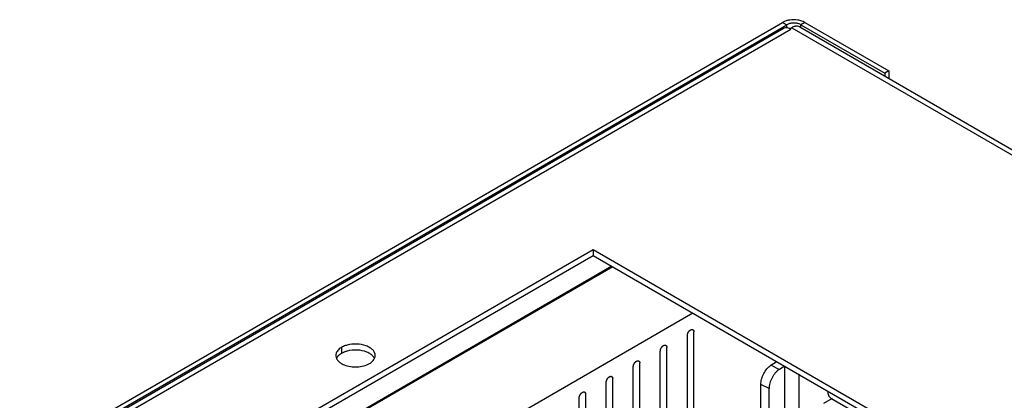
# Model space of a CAD drawing. Header units: inches. Extents: x 5 to 265, y 5 to 171.
# Tile 170 of 212: x 196.33 to 204.39, y 143.21 to 146.32. Entities that reach past the tile are written whole.
import ezdxf

# ---------------------------------------------------------------- set-up
doc = ezdxf.new("R2010")
doc.units = ezdxf.units.IN
doc.header["$LTSCALE"] = 14.96
doc.header["$MEASUREMENT"] = 0
doc.layers.get('0').update_dxf_attribs({"linetype": 'CONTINUOUS'})
doc.layers.add('03_ALL_AXES', color=7, linetype='CONTINUOUS')

msp = doc.modelspace()

# ---------------------------------------------------------------- linework, layer by layer
at = {"color": 7, "linetype": 'Continuous'}
for p, q in [((188.6146, 138.2434), (202.5742, 146.303)), ((188.6478, 138.2242), (202.6075, 146.2838)), ((202.5742, 146.303), (202.6075, 146.2838)), ((202.6075, 146.2592), (202.6075, 146.2838)), ((202.7144, 146.2657), (218.0162, 137.4314)), ((202.7567, 146.303), (202.7234, 146.2838)), ((202.7234, 146.2657), (202.7234, 146.2838)), ((202.7234, 146.2838), (203.4114, 145.8866)), ((202.7567, 146.303), (203.4447, 145.9058)), ((188.7219, 138.2543), (202.5869, 146.2592)), ((188.7963, 138.2536), (202.6414, 146.247)), ((202.6499, 146.2593), (202.635, 146.2507)), ((202.635, 146.2507), (202.635, 146.247)), ((202.6414, 146.247), (202.635, 146.2507)), ((202.6499, 146.2593), (217.9517, 137.425)), ((203.4447, 145.9058), (203.4114, 145.8866)), ((203.4114, 145.8866), (203.4114, 145.8632)), ((203.4447, 145.9058), (203.4447, 145.8441)), ((201.1777, 144.3083), (192.4697, 139.2808)), ((201.1848, 144.3042), (192.4769, 139.2767)), ((201.8407, 143.9256), (193.1327, 138.898)), ((201.8477, 142.8139), (201.8477, 143.7733)), ((201.7946, 142.7832), (201.7946, 143.7426)), ((201.5733, 142.6555), (201.5733, 143.6149)), ((201.6264, 142.6861), (201.6264, 143.6455)), ((202.4777, 143.499), (202.5215, 143.528)), ((201.352, 142.5277), (201.352, 143.4871)), ((201.405, 142.5583), (201.405, 143.5177)), ((202.5457, 143.4649), (202.4777, 143.499)), ((202.5457, 143.4649), (202.5889, 143.4936)), ((202.5894, 143.4933), (202.5894, 142.5802)), ((201.1307, 142.3999), (201.1307, 143.3593)), ((201.1837, 142.4305), (201.1837, 143.3899)), ((202.7078, 143.4249), (202.7078, 142.719)), ((202.3957, 142.1992), (202.3957, 143.3424)), ((202.4637, 143.3084), (202.3957, 143.3424)), ((202.4637, 142.1651), (202.4637, 143.3084)), ((200.9094, 142.2721), (200.9094, 143.2315)), ((200.9624, 142.3027), (200.9624, 143.2621)), ((202.9787, 143.2272), (202.9087, 143.1868)), ((202.9694, 143.2306), (214.7319, 136.4397))]:
    msp.add_line(p, q, dxfattribs=at)
for centre, radius, start, end in [((202.6654, 146.1069), 0.2179, 81.18668, 98.81359), ((202.6654, 146.1592), 0.1385, 81.18668, 98.81359), ((202.587, 146.1538), 0.1079, 63.13627, 64.7848), ((202.5833, 146.1466), 0.1161, 59.97603, 63.11788)]:
    msp.add_arc(centre, radius, start, end, dxfattribs=at)
for points in [[(202.5961, 146.3131), (202.5886, 146.3103), (202.5812, 146.307), (202.5742, 146.303)], [(202.6193, 146.2894), (202.6153, 146.2878), (202.6113, 146.286), (202.6075, 146.2838)], [(202.6442, 146.296), (202.6357, 146.2947), (202.6273, 146.2926), (202.6193, 146.2894)], [(202.732, 146.3141), (202.7213, 146.3178), (202.7101, 146.3205), (202.6988, 146.3223)]]:
    msp.add_open_spline(points, degree=3, dxfattribs=at)
for points, knots in [([(202.5869, 146.2592), (202.5929, 146.2627), (202.6053, 146.2638), (202.6207, 146.2588), (202.6289, 146.2542), (202.633, 146.2514)], [0, 0, 0, 0, 0.430752, 0.694833, 1, 1, 1, 1]), ([(202.6321, 146.3223), (202.6289, 146.3218), (202.6167, 146.3196), (202.6047, 146.3162), (202.5961, 146.3131)], [0, 0, 0, 0, 0.257481, 1, 1, 1, 1]), ([(202.6848, 146.2714), (202.682, 146.2712), (202.6698, 146.2691), (202.6581, 146.2641), (202.6499, 146.2593)], [0, 0, 0, 0, 0.230658, 1, 1, 1, 1]), ([(202.7144, 146.2657), (202.7123, 146.2669), (202.7031, 146.2712), (202.6925, 146.2722), (202.6848, 146.2714)], [0, 0, 0, 0, 0.240575, 1, 1, 1, 1]), ([(202.7234, 146.2838), (202.7208, 146.2853), (202.7092, 146.2911), (202.6965, 146.2945), (202.6867, 146.296)], [0, 0, 0, 0, 0.231066, 1, 1, 1, 1]), ([(202.7567, 146.303), (202.7548, 146.3041), (202.7469, 146.3083), (202.7385, 146.3118), (202.732, 146.3141)], [0, 0, 0, 0, 0.238751, 1, 1, 1, 1]), ([(201.7946, 143.7426), (201.7947, 143.7432), (201.7948, 143.7442), (201.7949, 143.7458), (201.795, 143.7471), (201.7951, 143.748), (201.7951, 143.7485), (201.7951, 143.7489), (201.7953, 143.7493), (201.7954, 143.7498), (201.7956, 143.7508), (201.7959, 143.7522), (201.7962, 143.7535), (201.7964, 143.7545), (201.7966, 143.7551), (201.7966, 143.7555), (201.7968, 143.7559), (201.797, 143.7564), (201.7974, 143.7574), (201.7979, 143.7588), (201.7984, 143.7602), (201.7987, 143.7612), (201.7989, 143.7617), (201.7991, 143.7621), (201.7993, 143.7626), (201.7996, 143.7631), (201.8001, 143.7641), (201.8007, 143.7655), (201.8014, 143.7668), (201.8019, 143.7678), (201.8022, 143.7684), (201.8024, 143.7688), (201.8027, 143.7692), (201.803, 143.7697), (201.8036, 143.7706), (201.8044, 143.7718), (201.8052, 143.7731), (201.8058, 143.774), (201.8062, 143.7745), (201.8064, 143.7749), (201.8067, 143.7752), (201.8071, 143.7757), (201.8077, 143.7765), (201.8087, 143.7776), (201.8096, 143.7787), (201.8103, 143.7795), (201.8107, 143.78), (201.811, 143.7803), (201.8113, 143.7806), (201.8117, 143.781), (201.8124, 143.7817), (201.8134, 143.7826), (201.8145, 143.7836), (201.8152, 143.7843), (201.8156, 143.7846), (201.8159, 143.785), (201.8163, 143.7852), (201.8167, 143.7855), (201.8175, 143.786), (201.8185, 143.7868), (201.8196, 143.7875), (201.8204, 143.788), (201.8208, 143.7883), (201.8212, 143.7886), (201.8215, 143.7887), (201.8219, 143.7889), (201.8227, 143.7893), (201.8237, 143.7898), (201.8248, 143.7903), (201.8256, 143.7906), (201.826, 143.7908), (201.8263, 143.791), (201.8266, 143.791), (201.827, 143.7911), (201.8278, 143.7913), (201.8288, 143.7915), (201.8298, 143.7918), (201.8305, 143.7919), (201.831, 143.792), (201.8313, 143.7921), (201.8316, 143.7921), (201.8319, 143.7921), (201.8326, 143.792), (201.8336, 143.792), (201.8345, 143.792), (201.8352, 143.792), (201.8356, 143.7919), (201.8358, 143.7919), (201.8361, 143.7918), (201.8364, 143.7917), (201.837, 143.7915), (201.8379, 143.7912), (201.8387, 143.7909), (201.8393, 143.7906), (201.8397, 143.7905), (201.8399, 143.7904), (201.8401, 143.7902), (201.8404, 143.79), (201.8409, 143.7896), (201.8416, 143.7891), (201.8422, 143.7885), (201.8427, 143.7881), (201.843, 143.7879), (201.8432, 143.7877), (201.8433, 143.7875), (201.8436, 143.7871), (201.8439, 143.7866), (201.8444, 143.7858), (201.8449, 143.785), (201.8453, 143.7844), (201.8455, 143.7841), (201.8457, 143.7839), (201.8457, 143.7835), (201.8459, 143.7831), (201.8461, 143.7824), (201.8464, 143.7814), (201.8467, 143.7804), (201.8469, 143.7797), (201.8471, 143.7793), (201.8472, 143.779), (201.8472, 143.7786), (201.8472, 143.7782), (201.8473, 143.7773), (201.8474, 143.7761), (201.8476, 143.7747), (201.8476, 143.7737), (201.8477, 143.7733)], [0, 0, 0, 0, 0.015625, 0.03125, 0.046875, 0.054688, 0.058594, 0.0625, 0.066406, 0.070312, 0.078125, 0.09375, 0.109375, 0.117188, 0.121094, 0.125, 0.128906, 0.132812, 0.140625, 0.15625, 0.171875, 0.179688, 0.183594, 0.1875, 0.191406, 0.195312, 0.203125, 0.21875, 0.234375, 0.242188, 0.246094, 0.25, 0.253906, 0.257812, 0.265625, 0.28125, 0.296875, 0.304688, 0.308594, 0.3125, 0.316406, 0.320312, 0.328125, 0.34375, 0.359375, 0.367188, 0.371094, 0.375, 0.378906, 0.382812, 0.390625, 0.40625, 0.421875, 0.429688, 0.433594, 0.4375, 0.441406, 0.445312, 0.453125, 0.46875, 0.484375, 0.492188, 0.496094, 0.5, 0.503906, 0.507812, 0.515625, 0.53125, 0.546875, 0.554688, 0.558594, 0.5625, 0.566406, 0.570312, 0.578125, 0.59375, 0.609375, 0.617188, 0.621094, 0.625, 0.628906, 0.632812, 0.640625, 0.65625, 0.671875, 0.679688, 0.683594, 0.6875, 0.691406, 0.695312, 0.703125, 0.71875, 0.734375, 0.742188, 0.746094, 0.75, 0.753906, 0.757812, 0.765625, 0.78125, 0.796875, 0.804688, 0.808594, 0.8125, 0.816406, 0.820312, 0.828125, 0.84375, 0.859375, 0.867188, 0.871094, 0.875, 0.878906, 0.882812, 0.890625, 0.90625, 0.921875, 0.929688, 0.933594, 0.9375, 0.941406, 0.945312, 0.953125, 0.96875, 0.984375, 1, 1, 1, 1]), ([(201.5733, 143.6149), (201.5734, 143.6154), (201.5735, 143.6164), (201.5736, 143.618), (201.5737, 143.6193), (201.5738, 143.6202), (201.5738, 143.6207), (201.5738, 143.6211), (201.5739, 143.6215), (201.574, 143.6221), (201.5743, 143.623), (201.5746, 143.6244), (201.5749, 143.6258), (201.5751, 143.6267), (201.5752, 143.6273), (201.5753, 143.6277), (201.5755, 143.6281), (201.5757, 143.6287), (201.576, 143.6296), (201.5765, 143.631), (201.577, 143.6324), (201.5774, 143.6334), (201.5776, 143.6339), (201.5777, 143.6344), (201.578, 143.6348), (201.5782, 143.6353), (201.5787, 143.6363), (201.5794, 143.6377), (201.5801, 143.6391), (201.5806, 143.64), (201.5809, 143.6406), (201.5811, 143.641), (201.5813, 143.6414), (201.5817, 143.6419), (201.5823, 143.6428), (201.5831, 143.644), (201.5839, 143.6453), (201.5845, 143.6462), (201.5848, 143.6467), (201.5851, 143.6471), (201.5854, 143.6474), (201.5858, 143.6479), (201.5864, 143.6487), (201.5874, 143.6498), (201.5883, 143.651), (201.589, 143.6518), (201.5894, 143.6522), (201.5896, 143.6526), (201.59, 143.6528), (201.5904, 143.6532), (201.5911, 143.6539), (201.5921, 143.6549), (201.5932, 143.6558), (201.5939, 143.6565), (201.5943, 143.6569), (201.5946, 143.6572), (201.5949, 143.6574), (201.5954, 143.6577), (201.5961, 143.6582), (201.5972, 143.659), (201.5983, 143.6597), (201.5991, 143.6603), (201.5995, 143.6606), (201.5998, 143.6608), (201.6002, 143.6609), (201.6006, 143.6611), (201.6013, 143.6615), (201.6024, 143.662), (201.6035, 143.6625), (201.6042, 143.6628), (201.6047, 143.663), (201.605, 143.6632), (201.6053, 143.6632), (201.6057, 143.6633), (201.6064, 143.6635), (201.6075, 143.6637), (201.6085, 143.664), (201.6092, 143.6641), (201.6096, 143.6642), (201.61, 143.6643), (201.6102, 143.6643), (201.6106, 143.6643), (201.6113, 143.6643), (201.6122, 143.6642), (201.6132, 143.6642), (201.6139, 143.6642), (201.6142, 143.6641), (201.6145, 143.6642), (201.6148, 143.664), (201.6151, 143.6639), (201.6157, 143.6637), (201.6166, 143.6634), (201.6174, 143.6631), (201.618, 143.6629), (201.6183, 143.6627), (201.6186, 143.6627), (201.6188, 143.6625), (201.6191, 143.6622), (201.6195, 143.6618), (201.6202, 143.6613), (201.6209, 143.6607), (201.6214, 143.6603), (201.6217, 143.6601), (201.6219, 143.6599), (201.622, 143.6597), (201.6222, 143.6594), (201.6226, 143.6588), (201.6231, 143.658), (201.6236, 143.6572), (201.624, 143.6566), (201.6242, 143.6563), (201.6243, 143.6561), (201.6244, 143.6558), (201.6245, 143.6554), (201.6248, 143.6547), (201.6251, 143.6536), (201.6254, 143.6526), (201.6256, 143.6519), (201.6257, 143.6515), (201.6259, 143.6512), (201.6259, 143.6509), (201.6259, 143.6504), (201.626, 143.6495), (201.6261, 143.6484), (201.6262, 143.6469), (201.6263, 143.646), (201.6264, 143.6455)], [0, 0, 0, 0, 0.015625, 0.03125, 0.046875, 0.054688, 0.058594, 0.0625, 0.066406, 0.070312, 0.078125, 0.09375, 0.109375, 0.117188, 0.121094, 0.125, 0.128906, 0.132812, 0.140625, 0.15625, 0.171875, 0.179688, 0.183594, 0.1875, 0.191406, 0.195312, 0.203125, 0.21875, 0.234375, 0.242188, 0.246094, 0.25, 0.253906, 0.257812, 0.265625, 0.28125, 0.296875, 0.304688, 0.308594, 0.3125, 0.316406, 0.320312, 0.328125, 0.34375, 0.359375, 0.367188, 0.371094, 0.375, 0.378906, 0.382812, 0.390625, 0.40625, 0.421875, 0.429688, 0.433594, 0.4375, 0.441406, 0.445312, 0.453125, 0.46875, 0.484375, 0.492188, 0.496094, 0.5, 0.503906, 0.507812, 0.515625, 0.53125, 0.546875, 0.554688, 0.558594, 0.5625, 0.566406, 0.570312, 0.578125, 0.59375, 0.609375, 0.617188, 0.621094, 0.625, 0.628906, 0.632812, 0.640625, 0.65625, 0.671875, 0.679688, 0.683594, 0.6875, 0.691406, 0.695312, 0.703125, 0.71875, 0.734375, 0.742188, 0.746094, 0.75, 0.753906, 0.757812, 0.765625, 0.78125, 0.796875, 0.804688, 0.808594, 0.8125, 0.816406, 0.820312, 0.828125, 0.84375, 0.859375, 0.867188, 0.871094, 0.875, 0.878906, 0.882812, 0.890625, 0.90625, 0.921875, 0.929688, 0.933594, 0.9375, 0.941406, 0.945312, 0.953125, 0.96875, 0.984375, 1, 1, 1, 1]), ([(201.352, 143.4871), (201.352, 143.4876), (201.3521, 143.4886), (201.3523, 143.4902), (201.3524, 143.4915), (201.3524, 143.4924), (201.3525, 143.4929), (201.3525, 143.4933), (201.3526, 143.4937), (201.3527, 143.4943), (201.3529, 143.4952), (201.3533, 143.4966), (201.3536, 143.498), (201.3538, 143.4989), (201.3539, 143.4995), (201.354, 143.4999), (201.3542, 143.5003), (201.3544, 143.5009), (201.3547, 143.5018), (201.3552, 143.5032), (201.3557, 143.5046), (201.3561, 143.5056), (201.3563, 143.5062), (201.3564, 143.5066), (201.3566, 143.507), (201.3569, 143.5075), (201.3574, 143.5085), (201.3581, 143.5099), (201.3588, 143.5113), (201.3593, 143.5122), (201.3596, 143.5128), (201.3598, 143.5132), (201.36, 143.5136), (201.3604, 143.5141), (201.3609, 143.515), (201.3618, 143.5163), (201.3626, 143.5175), (201.3632, 143.5184), (201.3635, 143.5189), (201.3638, 143.5193), (201.3641, 143.5197), (201.3644, 143.5201), (201.3651, 143.5209), (201.366, 143.522), (201.367, 143.5232), (201.3677, 143.524), (201.368, 143.5244), (201.3683, 143.5248), (201.3686, 143.5251), (201.369, 143.5254), (201.3698, 143.5261), (201.3708, 143.5271), (201.3718, 143.528), (201.3726, 143.5287), (201.373, 143.5291), (201.3733, 143.5294), (201.3736, 143.5296), (201.374, 143.5299), (201.3748, 143.5304), (201.3759, 143.5312), (201.377, 143.5319), (201.3778, 143.5325), (201.3782, 143.5328), (201.3785, 143.533), (201.3788, 143.5331), (201.3793, 143.5334), (201.38, 143.5337), (201.3811, 143.5342), (201.3822, 143.5347), (201.3829, 143.5351), (201.3833, 143.5352), (201.3837, 143.5354), (201.384, 143.5355), (201.3844, 143.5356), (201.3851, 143.5357), (201.3861, 143.536), (201.3872, 143.5362), (201.3879, 143.5364), (201.3883, 143.5365), (201.3886, 143.5366), (201.3889, 143.5365), (201.3893, 143.5365), (201.39, 143.5365), (201.3909, 143.5364), (201.3919, 143.5364), (201.3925, 143.5364), (201.3929, 143.5364), (201.3932, 143.5364), (201.3934, 143.5363), (201.3938, 143.5361), (201.3944, 143.5359), (201.3952, 143.5356), (201.3961, 143.5353), (201.3967, 143.5351), (201.397, 143.535), (201.3973, 143.5349), (201.3975, 143.5347), (201.3977, 143.5345), (201.3982, 143.5341), (201.3989, 143.5335), (201.3996, 143.5329), (201.4001, 143.5325), (201.4003, 143.5323), (201.4006, 143.5322), (201.4007, 143.5319), (201.4009, 143.5316), (201.4013, 143.531), (201.4018, 143.5302), (201.4023, 143.5294), (201.4026, 143.5289), (201.4028, 143.5285), (201.403, 143.5283), (201.4031, 143.528), (201.4032, 143.5276), (201.4034, 143.5269), (201.4038, 143.5259), (201.4041, 143.5249), (201.4043, 143.5242), (201.4044, 143.5237), (201.4045, 143.5235), (201.4045, 143.5231), (201.4046, 143.5226), (201.4047, 143.5218), (201.4048, 143.5206), (201.4049, 143.5191), (201.405, 143.5182), (201.405, 143.5177)], [0, 0, 0, 0, 0.015625, 0.03125, 0.046875, 0.054688, 0.058594, 0.0625, 0.066406, 0.070312, 0.078125, 0.09375, 0.109375, 0.117188, 0.121094, 0.125, 0.128906, 0.132812, 0.140625, 0.15625, 0.171875, 0.179688, 0.183594, 0.1875, 0.191406, 0.195312, 0.203125, 0.21875, 0.234375, 0.242188, 0.246094, 0.25, 0.253906, 0.257812, 0.265625, 0.28125, 0.296875, 0.304688, 0.308594, 0.3125, 0.316406, 0.320312, 0.328125, 0.34375, 0.359375, 0.367188, 0.371094, 0.375, 0.378906, 0.382812, 0.390625, 0.40625, 0.421875, 0.429688, 0.433594, 0.4375, 0.441406, 0.445312, 0.453125, 0.46875, 0.484375, 0.492188, 0.496094, 0.5, 0.503906, 0.507812, 0.515625, 0.53125, 0.546875, 0.554688, 0.558594, 0.5625, 0.566406, 0.570312, 0.578125, 0.59375, 0.609375, 0.617188, 0.621094, 0.625, 0.628906, 0.632812, 0.640625, 0.65625, 0.671875, 0.679688, 0.683594, 0.6875, 0.691406, 0.695312, 0.703125, 0.71875, 0.734375, 0.742188, 0.746094, 0.75, 0.753906, 0.757812, 0.765625, 0.78125, 0.796875, 0.804688, 0.808594, 0.8125, 0.816406, 0.820312, 0.828125, 0.84375, 0.859375, 0.867188, 0.871094, 0.875, 0.878906, 0.882812, 0.890625, 0.90625, 0.921875, 0.929688, 0.933594, 0.9375, 0.941406, 0.945312, 0.953125, 0.96875, 0.984375, 1, 1, 1, 1]), ([(202.3957, 143.3424), (202.3957, 143.3495), (202.3969, 143.364), (202.4034, 143.3941), (202.4183, 143.4312), (202.4401, 143.4644), (202.461, 143.4863), (202.4721, 143.4952), (202.4777, 143.499)], [0, 0, 0, 0, 0.115133, 0.239735, 0.504426, 0.76671, 0.888485, 1, 1, 1, 1]), ([(202.5457, 143.4649), (202.54, 143.4611), (202.5289, 143.4522), (202.5081, 143.4303), (202.4862, 143.3971), (202.4713, 143.36), (202.4649, 143.33), (202.4637, 143.3154), (202.4637, 143.3084)], [0, 0, 0, 0, 0.111515, 0.23329, 0.495574, 0.760265, 0.884867, 1, 1, 1, 1]), ([(201.1307, 143.3593), (201.1307, 143.3598), (201.1308, 143.3609), (201.1309, 143.3624), (201.131, 143.3637), (201.1311, 143.3646), (201.1312, 143.3651), (201.1312, 143.3655), (201.1313, 143.3659), (201.1314, 143.3665), (201.1316, 143.3675), (201.1319, 143.3688), (201.1322, 143.3702), (201.1325, 143.3712), (201.1326, 143.3717), (201.1327, 143.3721), (201.1328, 143.3725), (201.133, 143.3731), (201.1334, 143.3741), (201.1339, 143.3755), (201.1344, 143.3769), (201.1348, 143.3778), (201.135, 143.3784), (201.1351, 143.3788), (201.1353, 143.3792), (201.1356, 143.3798), (201.1361, 143.3807), (201.1368, 143.3821), (201.1375, 143.3835), (201.138, 143.3845), (201.1382, 143.385), (201.1384, 143.3854), (201.1387, 143.3858), (201.139, 143.3863), (201.1396, 143.3872), (201.1404, 143.3885), (201.1413, 143.3898), (201.1419, 143.3906), (201.1422, 143.3911), (201.1424, 143.3915), (201.1427, 143.3919), (201.1431, 143.3923), (201.1438, 143.3931), (201.1447, 143.3943), (201.1457, 143.3954), (201.1463, 143.3962), (201.1467, 143.3966), (201.147, 143.397), (201.1473, 143.3973), (201.1477, 143.3977), (201.1484, 143.3983), (201.1495, 143.3993), (201.1505, 143.4003), (201.1512, 143.4009), (201.1516, 143.4013), (201.1519, 143.4016), (201.1523, 143.4018), (201.1527, 143.4021), (201.1535, 143.4027), (201.1546, 143.4034), (201.1557, 143.4042), (201.1564, 143.4047), (201.1569, 143.405), (201.1572, 143.4052), (201.1575, 143.4054), (201.1579, 143.4056), (201.1587, 143.4059), (201.1598, 143.4064), (201.1608, 143.4069), (201.1616, 143.4073), (201.162, 143.4075), (201.1623, 143.4076), (201.1627, 143.4077), (201.1631, 143.4078), (201.1638, 143.4079), (201.1648, 143.4082), (201.1659, 143.4084), (201.1666, 143.4086), (201.167, 143.4087), (201.1673, 143.4088), (201.1676, 143.4087), (201.168, 143.4087), (201.1686, 143.4087), (201.1696, 143.4087), (201.1705, 143.4086), (201.1712, 143.4086), (201.1716, 143.4086), (201.1719, 143.4086), (201.1721, 143.4085), (201.1725, 143.4084), (201.1731, 143.4081), (201.1739, 143.4078), (201.1748, 143.4075), (201.1754, 143.4073), (201.1757, 143.4072), (201.176, 143.4071), (201.1761, 143.4069), (201.1764, 143.4067), (201.1769, 143.4063), (201.1776, 143.4057), (201.1783, 143.4052), (201.1788, 143.4048), (201.179, 143.4045), (201.1792, 143.4044), (201.1794, 143.4041), (201.1796, 143.4038), (201.1799, 143.4032), (201.1805, 143.4024), (201.181, 143.4016), (201.1813, 143.4011), (201.1815, 143.4007), (201.1817, 143.4005), (201.1818, 143.4002), (201.1819, 143.3998), (201.1821, 143.3991), (201.1824, 143.3981), (201.1827, 143.3971), (201.183, 143.3964), (201.1831, 143.396), (201.1832, 143.3957), (201.1832, 143.3953), (201.1833, 143.3948), (201.1833, 143.394), (201.1835, 143.3928), (201.1836, 143.3914), (201.1837, 143.3904), (201.1837, 143.3899)], [0, 0, 0, 0, 0.015625, 0.03125, 0.046875, 0.054688, 0.058594, 0.0625, 0.066406, 0.070312, 0.078125, 0.09375, 0.109375, 0.117188, 0.121094, 0.125, 0.128906, 0.132812, 0.140625, 0.15625, 0.171875, 0.179688, 0.183594, 0.1875, 0.191406, 0.195312, 0.203125, 0.21875, 0.234375, 0.242188, 0.246094, 0.25, 0.253906, 0.257812, 0.265625, 0.28125, 0.296875, 0.304688, 0.308594, 0.3125, 0.316406, 0.320312, 0.328125, 0.34375, 0.359375, 0.367188, 0.371094, 0.375, 0.378906, 0.382812, 0.390625, 0.40625, 0.421875, 0.429688, 0.433594, 0.4375, 0.441406, 0.445312, 0.453125, 0.46875, 0.484375, 0.492188, 0.496094, 0.5, 0.503906, 0.507812, 0.515625, 0.53125, 0.546875, 0.554688, 0.558594, 0.5625, 0.566406, 0.570312, 0.578125, 0.59375, 0.609375, 0.617188, 0.621094, 0.625, 0.628906, 0.632812, 0.640625, 0.65625, 0.671875, 0.679688, 0.683594, 0.6875, 0.691406, 0.695312, 0.703125, 0.71875, 0.734375, 0.742188, 0.746094, 0.75, 0.753906, 0.757812, 0.765625, 0.78125, 0.796875, 0.804688, 0.808594, 0.8125, 0.816406, 0.820312, 0.828125, 0.84375, 0.859375, 0.867188, 0.871094, 0.875, 0.878906, 0.882812, 0.890625, 0.90625, 0.921875, 0.929688, 0.933594, 0.9375, 0.941406, 0.945312, 0.953125, 0.96875, 0.984375, 1, 1, 1, 1]), ([(200.9094, 143.2315), (200.9094, 143.232), (200.9095, 143.2331), (200.9096, 143.2346), (200.9097, 143.2359), (200.9098, 143.2368), (200.9098, 143.2374), (200.9098, 143.2377), (200.91, 143.2382), (200.9101, 143.2387), (200.9103, 143.2397), (200.9106, 143.241), (200.9109, 143.2424), (200.9111, 143.2434), (200.9113, 143.2439), (200.9113, 143.2443), (200.9115, 143.2448), (200.9117, 143.2453), (200.9121, 143.2463), (200.9126, 143.2477), (200.9131, 143.2491), (200.9134, 143.25), (200.9136, 143.2506), (200.9138, 143.251), (200.914, 143.2514), (200.9143, 143.252), (200.9148, 143.253), (200.9155, 143.2543), (200.9162, 143.2557), (200.9166, 143.2567), (200.9169, 143.2572), (200.9171, 143.2577), (200.9174, 143.258), (200.9177, 143.2585), (200.9183, 143.2594), (200.9191, 143.2607), (200.92, 143.262), (200.9205, 143.2629), (200.9209, 143.2634), (200.9211, 143.2638), (200.9214, 143.2641), (200.9218, 143.2646), (200.9225, 143.2653), (200.9234, 143.2665), (200.9244, 143.2676), (200.925, 143.2684), (200.9254, 143.2689), (200.9257, 143.2692), (200.926, 143.2695), (200.9264, 143.2699), (200.9271, 143.2706), (200.9282, 143.2715), (200.9292, 143.2725), (200.9299, 143.2731), (200.9303, 143.2735), (200.9306, 143.2738), (200.931, 143.274), (200.9314, 143.2743), (200.9322, 143.2749), (200.9333, 143.2756), (200.9343, 143.2764), (200.9351, 143.2769), (200.9355, 143.2772), (200.9359, 143.2775), (200.9362, 143.2776), (200.9366, 143.2778), (200.9374, 143.2781), (200.9384, 143.2786), (200.9395, 143.2791), (200.9403, 143.2795), (200.9407, 143.2797), (200.941, 143.2799), (200.9413, 143.2799), (200.9417, 143.28), (200.9425, 143.2802), (200.9435, 143.2804), (200.9445, 143.2806), (200.9453, 143.2808), (200.9457, 143.2809), (200.946, 143.281), (200.9463, 143.281), (200.9466, 143.2809), (200.9473, 143.2809), (200.9483, 143.2809), (200.9492, 143.2808), (200.9499, 143.2808), (200.9503, 143.2808), (200.9506, 143.2808), (200.9508, 143.2807), (200.9511, 143.2806), (200.9517, 143.2804), (200.9526, 143.2801), (200.9534, 143.2797), (200.954, 143.2795), (200.9544, 143.2794), (200.9546, 143.2793), (200.9548, 143.2791), (200.9551, 143.2789), (200.9556, 143.2785), (200.9563, 143.2779), (200.9569, 143.2774), (200.9574, 143.277), (200.9577, 143.2767), (200.9579, 143.2766), (200.9581, 143.2763), (200.9583, 143.276), (200.9586, 143.2755), (200.9591, 143.2747), (200.9596, 143.2738), (200.96, 143.2733), (200.9602, 143.273), (200.9604, 143.2727), (200.9604, 143.2724), (200.9606, 143.272), (200.9608, 143.2713), (200.9611, 143.2703), (200.9614, 143.2693), (200.9616, 143.2686), (200.9618, 143.2682), (200.9619, 143.2679), (200.9619, 143.2675), (200.9619, 143.267), (200.962, 143.2662), (200.9621, 143.265), (200.9623, 143.2636), (200.9623, 143.2626), (200.9624, 143.2621)], [0, 0, 0, 0, 0.015625, 0.03125, 0.046875, 0.054688, 0.058594, 0.0625, 0.066406, 0.070312, 0.078125, 0.09375, 0.109375, 0.117188, 0.121094, 0.125, 0.128906, 0.132812, 0.140625, 0.15625, 0.171875, 0.179688, 0.183594, 0.1875, 0.191406, 0.195312, 0.203125, 0.21875, 0.234375, 0.242188, 0.246094, 0.25, 0.253906, 0.257812, 0.265625, 0.28125, 0.296875, 0.304688, 0.308594, 0.3125, 0.316406, 0.320312, 0.328125, 0.34375, 0.359375, 0.367188, 0.371094, 0.375, 0.378906, 0.382812, 0.390625, 0.40625, 0.421875, 0.429688, 0.433594, 0.4375, 0.441406, 0.445312, 0.453125, 0.46875, 0.484375, 0.492188, 0.496094, 0.5, 0.503906, 0.507812, 0.515625, 0.53125, 0.546875, 0.554688, 0.558594, 0.5625, 0.566406, 0.570312, 0.578125, 0.59375, 0.609375, 0.617188, 0.621094, 0.625, 0.628906, 0.632812, 0.640625, 0.65625, 0.671875, 0.679688, 0.683594, 0.6875, 0.691406, 0.695312, 0.703125, 0.71875, 0.734375, 0.742188, 0.746094, 0.75, 0.753906, 0.757812, 0.765625, 0.78125, 0.796875, 0.804688, 0.808594, 0.8125, 0.816406, 0.820312, 0.828125, 0.84375, 0.859375, 0.867188, 0.871094, 0.875, 0.878906, 0.882812, 0.890625, 0.90625, 0.921875, 0.929688, 0.933594, 0.9375, 0.941406, 0.945312, 0.953125, 0.96875, 0.984375, 1, 1, 1, 1]), ([(202.9426, 143.2897), (202.9426, 143.2774), (202.9453, 143.2592), (202.9571, 143.2398), (202.9651, 143.2331), (202.9694, 143.2306)], [0, 0, 0, 0, 0.547692, 0.781679, 1, 1, 1, 1])]:
    msp.add_open_spline(points, degree=3, knots=knots, dxfattribs=at)
at = {"layer": '03_ALL_AXES', "color": 7, "linetype": 'Continuous'}
for p, q in [((192.2728, 139.3945), (201.0232, 144.4465)), ((201.0232, 144.4465), (201.0232, 144.3975)), ((201.0232, 144.4465), (214.8118, 136.4858)), ((192.3152, 139.37), (201.0232, 144.3975)), ((201.0232, 144.3975), (214.7694, 136.4613)), ((198.9645, 143.6449), (198.9645, 143.5959))]:
    msp.add_line(p, q, dxfattribs=at)
for centre, start, end in [((198.9714, 143.579), 171.40423, 180.02811), ((199.186, 143.5789), 351.40423, 0.02811)]:
    msp.add_arc(centre, 0.0542, start, end, dxfattribs=at)
for points, knots in [([(198.928, 143.6125), (198.9266, 143.6105), (198.9219, 143.6027), (198.9188, 143.5938), (198.9178, 143.5871)], [0, 0, 0, 0, 0.262095, 1, 1, 1, 1]), ([(198.9645, 143.6449), (198.9606, 143.6427), (198.9469, 143.6339), (198.9346, 143.6224), (198.928, 143.6125)], [0, 0, 0, 0, 0.272372, 1, 1, 1, 1]), ([(199.0104, 143.6635), (199.0062, 143.6623), (198.9904, 143.6576), (198.975, 143.651), (198.9645, 143.6449)], [0, 0, 0, 0, 0.263268, 1, 1, 1, 1]), ([(198.9801, 143.6038), (198.9787, 143.6032), (198.9734, 143.6008), (198.9682, 143.5981), (198.9645, 143.5959)], [0, 0, 0, 0, 0.256085, 1, 1, 1, 1]), ([(199.0104, 143.6145), (199.0078, 143.6138), (198.9975, 143.6108), (198.9874, 143.6071), (198.9801, 143.6038)], [0, 0, 0, 0, 0.257361, 1, 1, 1, 1]), ([(199.2402, 143.579), (199.2402, 143.5869), (199.2363, 143.6037), (199.2203, 143.6258), (199.1959, 143.6445), (199.1527, 143.6646), (199.0888, 143.6756), (199.0359, 143.6704), (199.0104, 143.6635)], [0, 0, 0, 0, 0.087232, 0.184044, 0.295672, 0.422614, 0.708159, 1, 1, 1, 1]), ([(199.1713, 143.6064), (199.1465, 143.6164), (199.092, 143.6268), (199.037, 143.6217), (199.0104, 143.6145)], [0, 0, 0, 0, 0.492405, 1, 1, 1, 1]), ([(199.211, 143.5835), (199.2082, 143.5857), (199.1959, 143.5949), (199.1822, 143.602), (199.1713, 143.6064)], [0, 0, 0, 0, 0.233874, 1, 1, 1, 1]), ([(198.9172, 143.579), (198.9172, 143.5767), (198.9177, 143.5676), (198.9207, 143.5586), (198.9238, 143.5525)], [0, 0, 0, 0, 0.244781, 1, 1, 1, 1]), ([(198.9323, 143.5694), (198.9312, 143.5681), (198.9273, 143.5629), (198.9241, 143.5573), (198.9221, 143.5529)], [0, 0, 0, 0, 0.259767, 1, 1, 1, 1]), ([(198.9238, 143.5525), (198.9251, 143.55), (198.9311, 143.5399), (198.9394, 143.5312), (198.9464, 143.5255)], [0, 0, 0, 0, 0.234163, 1, 1, 1, 1]), ([(198.9645, 143.5959), (198.9612, 143.594), (198.9494, 143.5866), (198.9387, 143.5773), (198.9323, 143.5694)], [0, 0, 0, 0, 0.268125, 1, 1, 1, 1]), ([(198.9464, 143.5255), (198.9491, 143.5232), (198.9614, 143.514), (198.9752, 143.507), (198.986, 143.5026)], [0, 0, 0, 0, 0.233874, 1, 1, 1, 1]), ([(199.1929, 143.513), (199.1978, 143.5159), (199.2147, 143.5269), (199.2293, 143.5427), (199.2352, 143.556)], [0, 0, 0, 0, 0.279986, 1, 1, 1, 1]), ([(199.2335, 143.5565), (199.2322, 143.5589), (199.2262, 143.5691), (199.2179, 143.5777), (199.211, 143.5835)], [0, 0, 0, 0, 0.234163, 1, 1, 1, 1]), ([(198.986, 143.5026), (199.0023, 143.496), (199.0377, 143.4869), (199.0925, 143.4843), (199.1456, 143.4921), (199.1786, 143.5048), (199.1929, 143.513)], [0, 0, 0, 0, 0.247189, 0.509886, 0.767303, 1, 1, 1, 1])]:
    msp.add_open_spline(points, degree=3, knots=knots, dxfattribs=at)
msp.add_open_spline([(199.2352, 143.556), (199.2373, 143.5607), (199.2388, 143.5658), (199.2396, 143.5708)], degree=3, dxfattribs=at)

doc.saveas('drawing.dxf')
